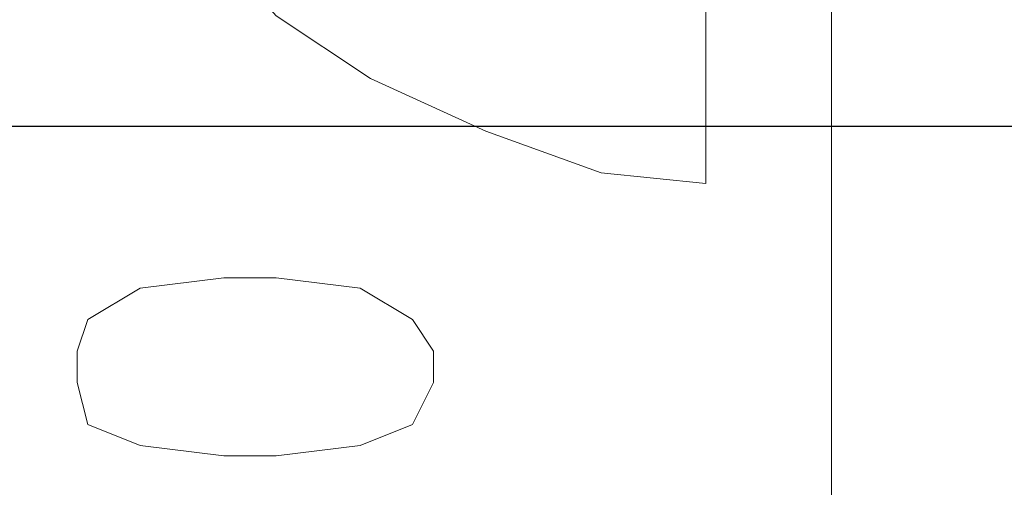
# Model space of a CAD drawing. Header units: centimetres. Extents: x -16053 to 7031, y -7778 to 254.
# Tile 13 of 256: x -12692 to -12636, y -6210 to -6184. Entities that reach past the tile are written whole.
import ezdxf

# ---------------------------------------------------------------- set-up
doc = ezdxf.new("R2010")
doc.units = ezdxf.units.CM
doc.header["$MEASUREMENT"] = 0
doc.layers.add('AX - OPRAWY  EWAKUACYJNE', color=1, linetype='CONTINUOUS')
doc.layers.add('konstrukcja', color=250, linetype='CONTINUOUS', lineweight=15)

msp = doc.modelspace()

# ---------------------------------------------------------------- linework, layer by layer
at = {"layer": 'AX - OPRAWY  EWAKUACYJNE'}
msp.add_lwpolyline([(-12704.433, -6143.189), (-12630.157, -6143.189), (-12630.157, -6189.865), (-12704.433, -6189.865)], close=True, dxfattribs=at)
at = {"layer": 'konstrukcja', "linetype": 'Continuous'}
for points in [[(-12690.92, -6152.454), (-12690.332, -6159.516), (-12688.567, -6165.989), (-12685.624, -6172.463), (-12682.093, -6178.348), (-12677.385, -6183.644), (-12672.089, -6187.175), (-12665.616, -6190.117), (-12659.142, -6192.471), (-12653.257, -6193.06)], [(-12653.257, -6152.454), (-12653.257, -6193.06)], [(-12646.196, -6167.166), (-12646.196, -6267.797), (-12797.436, -6267.797), (-12797.436, -6167.166)], [(-12688.567, -6204.241), (-12687.978, -6206.595), (-12685.036, -6207.772), (-12680.328, -6208.36), (-12677.385, -6208.36), (-12672.677, -6207.772), (-12669.735, -6206.595), (-12668.558, -6204.241), (-12668.558, -6202.475), (-12669.735, -6200.71), (-12672.677, -6198.945), (-12677.385, -6198.356), (-12680.328, -6198.356), (-12685.036, -6198.945), (-12687.978, -6200.71), (-12688.567, -6202.475), (-12688.567, -6204.241)]]:
    msp.add_lwpolyline(points, dxfattribs=at)

doc.saveas('drawing.dxf')
